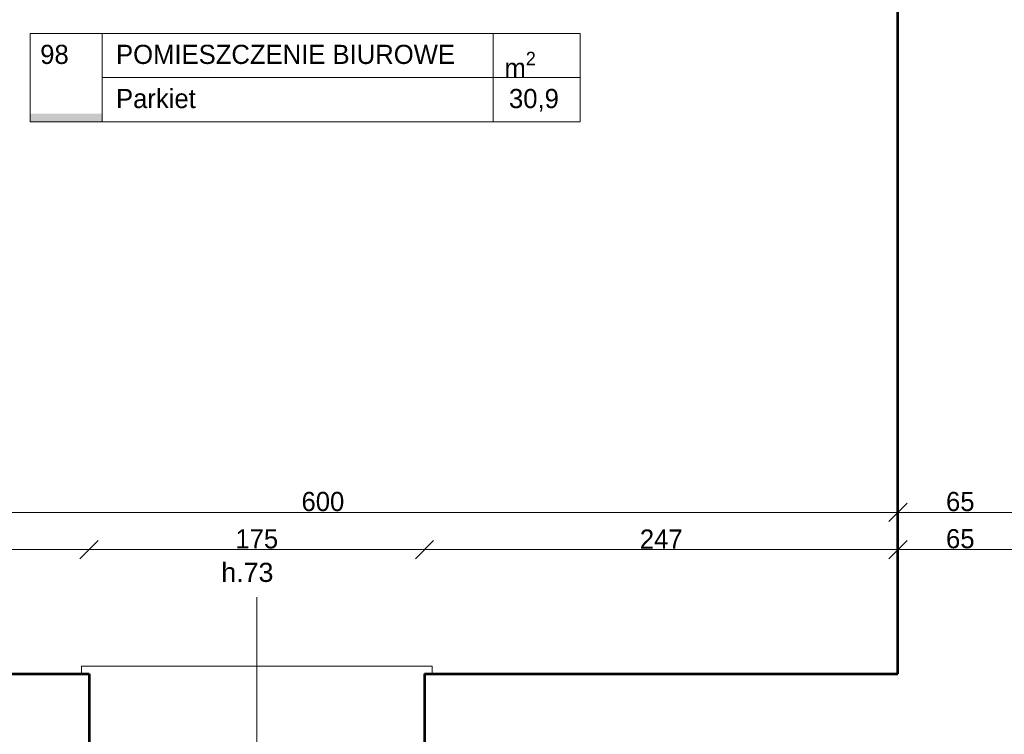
# Model space of a CAD drawing. Header units: inches. Extents: x -21887 to 84279, y -131485 to 67836.
# Tile 76 of 256: x 48549 to 53685, y -43274 to -39545. Entities that reach past the tile are written whole.
import ezdxf

# ---------------------------------------------------------------- set-up
doc = ezdxf.new("R2010")
doc.units = ezdxf.units.IN
doc.header["$MEASUREMENT"] = 0
doc.layers.get('0').update_dxf_attribs({"lineweight": 13})
doc.layers.get('Defpoints').update_dxf_attribs({"lineweight": 13})
for name, color, linetype, lineweight in [('AI_MURY', 7, 'Continuous', 53), ('Dimensioning', 7, 'Continuous', 13), ('DRZWI', 7, 'Continuous', 13), ('OPISY TABELKI', 7, 'Continuous', 13)]:
    doc.layers.add(name, color=color, linetype=linetype, lineweight=lineweight)
doc.styles.add('GENERATED_STYLE_7', font='txt')
doc.styles.add('GENERATED_STYLE_8', font='txt')
doc.styles.add('GENERATED_STYLE_9', font='txt')
doc.styles.add('Style-Courier New', font='txt')
doc.dimstyles.new('Dimstyle_5', dxfattribs={"dimtxt": 100, "dimasz": 95, "dimexe": 0.18, "dimexo": 0, "dimgap": 0.09, "dimtad": 1, "dimtih": 1, "dimtoh": 1, "dimdec": 0, "dimlfac": 0.1, "dimzin": 0, "dimdsep": 46, "dimlunit": 5, "dimtxsty": 'GENERATED_STYLE_7', "dimblk": 'ARROWHEAD_6', "dimcen": 0.09, "dimclrd": 161, "dimclre": 161, "dimclrt": 7, "dimadec": 0, "dimazin": 0, "dimtfac": 1, "dimtdec": 0, "dimtmove": 0, "dimatfit": 3, "dimfxl": 0, "dimtolj": 1, "dimtzin": 0, "dimarcsym": 0})

# ---------------------------------------------------------------- blocks, each defined once
blk = doc.blocks.new('ARROWHEAD_6')
at = {"color": 0, "linetype": 'Continuous'}
for p, q in [((0, 0), (-1, 0)), ((-0.5, -0.5), (0.5, 0.5))]:
    blk.add_line(p, q, dxfattribs=at)
blk = doc.blocks.new('*U983')
at = {"layer": 'Defpoints', "color": 0, "linetype": 'Continuous'}
for p in [(47130.5, -42116.5), (53130.5, -42116.5), (53130.5, -42116.5)]:
    blk.add_point(p, dxfattribs=at)
at = {"layer": 'Dimensioning', "color": 161, "linetype": 'Continuous', "lineweight": -2}
for p, q in [((47130.5, -42116.5), (47130.5, -42116.7)), ((47225.5, -42116.5), (53035.5, -42116.5)), ((53130.5, -42116.5), (53130.5, -42116.7))]:
    blk.add_line(p, q, dxfattribs=at)
at = {"layer": 'Dimensioning', "color": 161, "linetype": 'Continuous', "lineweight": -2, "xscale": 95, "yscale": 95, "zscale": 95, "rotation": 180}
blk.add_blockref('ARROWHEAD_6', (47130.5, -42116.5), dxfattribs=at)
at = {"layer": 'Dimensioning', "color": 161, "linetype": 'Continuous', "lineweight": -2, "xscale": 95, "yscale": 95, "zscale": 95}
blk.add_blockref('ARROWHEAD_6', (53130.5, -42116.5), dxfattribs=at)
at = {"layer": 'Dimensioning', "color": 7, "linetype": 'Continuous', "insert": (50130.5, -42060.2), "char_height": 100, "attachment_point": 5, "style": 'GENERATED_STYLE_7'}
blk.add_mtext('600', dxfattribs=at)
blk = doc.blocks.new('*D1852')
at = {"layer": 'Defpoints'}
for p in [(47130.5, -42116.5), (50130.5, -42116.5), (53130.5, -42116.5), (53130.5, -42116.5)]:
    blk.add_point(p, dxfattribs=at)
at = {"layer": 'Dimensioning', "color": 161, "linetype": 'Continuous'}
blk.add_blockref('*U983', (0, 0), dxfattribs=at)
blk = doc.blocks.new('*U984')
at = {"layer": 'Defpoints', "color": 0, "linetype": 'Continuous'}
for p in [(53130.5, -42116.5), (53780.5, -42116.5), (53780.5, -42116.5)]:
    blk.add_point(p, dxfattribs=at)
at = {"layer": 'Dimensioning', "color": 161, "linetype": 'Continuous', "lineweight": -2}
for p, q in [((53130.5, -42116.5), (53130.5, -42116.7)), ((53225.5, -42116.5), (53685.5, -42116.5)), ((53780.5, -42116.5), (53780.5, -42116.3))]:
    blk.add_line(p, q, dxfattribs=at)
at = {"layer": 'Dimensioning', "color": 161, "linetype": 'Continuous', "lineweight": -2, "xscale": 95, "yscale": 95, "zscale": 95, "rotation": 180}
blk.add_blockref('ARROWHEAD_6', (53130.5, -42116.5), dxfattribs=at)
at = {"layer": 'Dimensioning', "color": 161, "linetype": 'Continuous', "lineweight": -2, "xscale": 95, "yscale": 95, "zscale": 95}
blk.add_blockref('ARROWHEAD_6', (53780.5, -42116.5), dxfattribs=at)
at = {"layer": 'Dimensioning', "color": 7, "linetype": 'Continuous', "insert": (53455.5, -42060.2), "char_height": 100, "attachment_point": 5, "style": 'GENERATED_STYLE_7'}
blk.add_mtext('65', dxfattribs=at)
blk = doc.blocks.new('*D1853')
at = {"layer": 'Defpoints'}
for p in [(53130.5, -42116.5), (53455.5, -42116.5), (53780.5, -42116.5), (53780.5, -42116.5)]:
    blk.add_point(p, dxfattribs=at)
at = {"layer": 'Dimensioning', "color": 161, "linetype": 'Continuous'}
blk.add_blockref('*U984', (0, 0), dxfattribs=at)
blk = doc.blocks.new('*U1196')
at = {"layer": 'Defpoints', "color": 0, "linetype": 'Continuous'}
for p in [(47130.5, -42310.6), (48910.5, -42310.6), (48910.5, -43143.6)]:
    blk.add_point(p, dxfattribs=at)
at = {"layer": 'Dimensioning', "color": 161, "linetype": 'Continuous', "lineweight": -2}
for p, q in [((47130.5, -42310.6), (47130.5, -42310.8)), ((47225.5, -42310.6), (48815.5, -42310.6)), ((48910.5, -42310.8), (48910.5, -42310.4))]:
    blk.add_line(p, q, dxfattribs=at)
at = {"layer": 'Dimensioning', "color": 161, "linetype": 'Continuous', "lineweight": -2, "xscale": 95, "yscale": 95, "zscale": 95, "rotation": 180}
blk.add_blockref('ARROWHEAD_6', (47130.5, -42310.6), dxfattribs=at)
at = {"layer": 'Dimensioning', "color": 161, "linetype": 'Continuous', "lineweight": -2, "xscale": 95, "yscale": 95, "zscale": 95}
blk.add_blockref('ARROWHEAD_6', (48910.5, -42310.6), dxfattribs=at)
at = {"layer": 'Dimensioning', "color": 7, "linetype": 'Continuous', "insert": (48020.5, -42254.3), "char_height": 100, "attachment_point": 5, "style": 'GENERATED_STYLE_7'}
blk.add_mtext('178', dxfattribs=at)
blk = doc.blocks.new('*D2328')
at = {"layer": 'Defpoints'}
for p in [(47130.5, -42310.6), (48020.5, -42310.6), (48910.5, -42310.6), (48910.5, -43143.6)]:
    blk.add_point(p, dxfattribs=at)
at = {"layer": 'Dimensioning', "color": 161, "linetype": 'Continuous'}
blk.add_blockref('*U1196', (0, 0), dxfattribs=at)
blk = doc.blocks.new('*U1197')
at = {"layer": 'Defpoints', "color": 0, "linetype": 'Continuous'}
for p in [(50660.5, -42310.6), (48910.5, -43143.6), (50660.5, -43159.7)]:
    blk.add_point(p, dxfattribs=at)
at = {"layer": 'Dimensioning', "color": 161, "linetype": 'Continuous', "lineweight": -2}
for p, q in [((48910.5, -42310.8), (48910.5, -42310.4)), ((49005.5, -42310.6), (50565.5, -42310.6)), ((50660.5, -42310.8), (50660.5, -42310.4))]:
    blk.add_line(p, q, dxfattribs=at)
at = {"layer": 'Dimensioning', "color": 161, "linetype": 'Continuous', "lineweight": -2, "xscale": 95, "yscale": 95, "zscale": 95, "rotation": 180}
blk.add_blockref('ARROWHEAD_6', (48910.5, -42310.6), dxfattribs=at)
at = {"layer": 'Dimensioning', "color": 161, "linetype": 'Continuous', "lineweight": -2, "xscale": 95, "yscale": 95, "zscale": 95}
blk.add_blockref('ARROWHEAD_6', (50660.5, -42310.6), dxfattribs=at)
at = {"layer": 'Dimensioning', "color": 7, "linetype": 'Continuous', "insert": (49785.5, -42254.8), "char_height": 100, "attachment_point": 5, "style": 'GENERATED_STYLE_7'}
blk.add_mtext('175', dxfattribs=at)
blk = doc.blocks.new('*D2329')
at = {"layer": 'Defpoints'}
for p in [(49785.5, -42310.6), (50660.5, -42310.6), (48910.5, -43143.6), (50660.5, -43159.7)]:
    blk.add_point(p, dxfattribs=at)
at = {"layer": 'Dimensioning', "color": 161, "linetype": 'Continuous'}
blk.add_blockref('*U1197', (0, 0), dxfattribs=at)
blk = doc.blocks.new('*U1198')
at = {"layer": 'Defpoints', "color": 0, "linetype": 'Continuous'}
for p in [(53130.5, -42310.6), (53130.5, -42959.3), (50660.5, -43159.7)]:
    blk.add_point(p, dxfattribs=at)
at = {"layer": 'Dimensioning', "color": 161, "linetype": 'Continuous', "lineweight": -2}
for p, q in [((50660.5, -42310.8), (50660.5, -42310.4)), ((50755.5, -42310.6), (53035.5, -42310.6)), ((53130.5, -42310.8), (53130.5, -42310.4))]:
    blk.add_line(p, q, dxfattribs=at)
at = {"layer": 'Dimensioning', "color": 161, "linetype": 'Continuous', "lineweight": -2, "xscale": 95, "yscale": 95, "zscale": 95, "rotation": 180}
blk.add_blockref('ARROWHEAD_6', (50660.5, -42310.6), dxfattribs=at)
at = {"layer": 'Dimensioning', "color": 161, "linetype": 'Continuous', "lineweight": -2, "xscale": 95, "yscale": 95, "zscale": 95}
blk.add_blockref('ARROWHEAD_6', (53130.5, -42310.6), dxfattribs=at)
at = {"layer": 'Dimensioning', "color": 7, "linetype": 'Continuous', "insert": (51895.5, -42255.5), "char_height": 100, "attachment_point": 5, "style": 'GENERATED_STYLE_7'}
blk.add_mtext('247', dxfattribs=at)
blk = doc.blocks.new('*D2330')
at = {"layer": 'Defpoints'}
for p in [(51895.5, -42310.6), (53130.5, -42310.6), (53130.5, -42959.3), (50660.5, -43159.7)]:
    blk.add_point(p, dxfattribs=at)
at = {"layer": 'Dimensioning', "color": 161, "linetype": 'Continuous'}
blk.add_blockref('*U1198', (0, 0), dxfattribs=at)
blk = doc.blocks.new('*U1199')
at = {"layer": 'Defpoints', "color": 0, "linetype": 'Continuous'}
for p in [(53780.5, -42310.6), (53130.5, -42959.3), (53780.5, -42959.3)]:
    blk.add_point(p, dxfattribs=at)
at = {"layer": 'Dimensioning', "color": 161, "linetype": 'Continuous', "lineweight": -2}
for p, q in [((53130.5, -42310.8), (53130.5, -42310.4)), ((53225.5, -42310.6), (53685.5, -42310.6)), ((53780.5, -42310.8), (53780.5, -42310.4))]:
    blk.add_line(p, q, dxfattribs=at)
at = {"layer": 'Dimensioning', "color": 161, "linetype": 'Continuous', "lineweight": -2, "xscale": 95, "yscale": 95, "zscale": 95, "rotation": 180}
blk.add_blockref('ARROWHEAD_6', (53130.5, -42310.6), dxfattribs=at)
at = {"layer": 'Dimensioning', "color": 161, "linetype": 'Continuous', "lineweight": -2, "xscale": 95, "yscale": 95, "zscale": 95}
blk.add_blockref('ARROWHEAD_6', (53780.5, -42310.6), dxfattribs=at)
at = {"layer": 'Dimensioning', "color": 7, "linetype": 'Continuous', "insert": (53455.5, -42254.3), "char_height": 100, "attachment_point": 5, "style": 'GENERATED_STYLE_7'}
blk.add_mtext('65', dxfattribs=at)
blk = doc.blocks.new('*D2331')
at = {"layer": 'Defpoints'}
for p in [(53455.5, -42310.6), (53780.5, -42310.6), (53130.5, -42959.3), (53780.5, -42959.3)]:
    blk.add_point(p, dxfattribs=at)
at = {"layer": 'Dimensioning', "color": 161, "linetype": 'Continuous'}
blk.add_blockref('*U1199', (0, 0), dxfattribs=at)
blk = doc.blocks.new('*U1306')
at = {"layer": 'Defpoints', "color": 0, "linetype": 'Continuous'}
for p in [(53130.5, -42310.6), (53130.5, -42959.3), (53780.5, -42959.3)]:
    blk.add_point(p, dxfattribs=at)
at = {"layer": 'Dimensioning', "color": 161, "linetype": 'Continuous', "lineweight": -2}
for p, q in [((53130.5, -42310.8), (53130.5, -42310.4)), ((53685.5, -42310.6), (53225.5, -42310.6)), ((53780.5, -42310.8), (53780.5, -42310.4))]:
    blk.add_line(p, q, dxfattribs=at)
at = {"layer": 'Dimensioning', "color": 161, "linetype": 'Continuous', "lineweight": -2, "xscale": 95, "yscale": 95, "zscale": 95, "rotation": 180}
blk.add_blockref('ARROWHEAD_6', (53130.5, -42310.6), dxfattribs=at)
at = {"layer": 'Dimensioning', "color": 161, "linetype": 'Continuous', "lineweight": -2, "xscale": 95, "yscale": 95, "zscale": 95}
blk.add_blockref('ARROWHEAD_6', (53780.5, -42310.6), dxfattribs=at)
at = {"layer": 'Dimensioning', "color": 7, "linetype": 'Continuous', "insert": (53455.5, -42254.3), "char_height": 100, "attachment_point": 5, "style": 'GENERATED_STYLE_7'}
blk.add_mtext('65', dxfattribs=at)
blk = doc.blocks.new('*D2448')
at = {"layer": 'Defpoints'}
for p in [(53130.5, -42310.6), (53455.5, -42310.6), (53130.5, -42959.3), (53780.5, -42959.3)]:
    blk.add_point(p, dxfattribs=at)
at = {"layer": 'Dimensioning', "color": 161, "linetype": 'Continuous'}
blk.add_blockref('*U1306', (0, 0), dxfattribs=at)
blk = doc.blocks.new('*U1307')
at = {"layer": 'Defpoints', "color": 0, "linetype": 'Continuous'}
for p in [(50660.5, -42310.6), (53130.5, -42959.3), (50660.5, -43159.7)]:
    blk.add_point(p, dxfattribs=at)
at = {"layer": 'Dimensioning', "color": 161, "linetype": 'Continuous', "lineweight": -2}
for p, q in [((50660.5, -42310.8), (50660.5, -42310.4)), ((53035.5, -42310.6), (50755.5, -42310.6)), ((53130.5, -42310.8), (53130.5, -42310.4))]:
    blk.add_line(p, q, dxfattribs=at)
at = {"layer": 'Dimensioning', "color": 161, "linetype": 'Continuous', "lineweight": -2, "xscale": 95, "yscale": 95, "zscale": 95, "rotation": 180}
blk.add_blockref('ARROWHEAD_6', (50660.5, -42310.6), dxfattribs=at)
at = {"layer": 'Dimensioning', "color": 161, "linetype": 'Continuous', "lineweight": -2, "xscale": 95, "yscale": 95, "zscale": 95}
blk.add_blockref('ARROWHEAD_6', (53130.5, -42310.6), dxfattribs=at)
at = {"layer": 'Dimensioning', "color": 7, "linetype": 'Continuous', "insert": (51895.5, -42255.5), "char_height": 100, "attachment_point": 5, "style": 'GENERATED_STYLE_7'}
blk.add_mtext('247', dxfattribs=at)
blk = doc.blocks.new('*D2449')
at = {"layer": 'Defpoints'}
for p in [(50660.5, -42310.6), (51895.5, -42310.6), (53130.5, -42959.3), (50660.5, -43159.7)]:
    blk.add_point(p, dxfattribs=at)
at = {"layer": 'Dimensioning', "color": 161, "linetype": 'Continuous'}
blk.add_blockref('*U1307', (0, 0), dxfattribs=at)
blk = doc.blocks.new('*U1308')
at = {"layer": 'Defpoints', "color": 0, "linetype": 'Continuous'}
for p in [(48910.5, -42310.6), (48910.5, -43143.6), (50660.5, -43159.7)]:
    blk.add_point(p, dxfattribs=at)
at = {"layer": 'Dimensioning', "color": 161, "linetype": 'Continuous', "lineweight": -2}
for p, q in [((48910.5, -42310.8), (48910.5, -42310.4)), ((50565.5, -42310.6), (49005.5, -42310.6)), ((50660.5, -42310.8), (50660.5, -42310.4))]:
    blk.add_line(p, q, dxfattribs=at)
at = {"layer": 'Dimensioning', "color": 161, "linetype": 'Continuous', "lineweight": -2, "xscale": 95, "yscale": 95, "zscale": 95, "rotation": 180}
blk.add_blockref('ARROWHEAD_6', (48910.5, -42310.6), dxfattribs=at)
at = {"layer": 'Dimensioning', "color": 161, "linetype": 'Continuous', "lineweight": -2, "xscale": 95, "yscale": 95, "zscale": 95}
blk.add_blockref('ARROWHEAD_6', (50660.5, -42310.6), dxfattribs=at)
at = {"layer": 'Dimensioning', "color": 7, "linetype": 'Continuous', "insert": (49785.5, -42254.8), "char_height": 100, "attachment_point": 5, "style": 'GENERATED_STYLE_7'}
blk.add_mtext('175', dxfattribs=at)
blk = doc.blocks.new('*D2450')
at = {"layer": 'Defpoints'}
for p in [(48910.5, -42310.6), (49785.5, -42310.6), (48910.5, -43143.6), (50660.5, -43159.7)]:
    blk.add_point(p, dxfattribs=at)
at = {"layer": 'Dimensioning', "color": 161, "linetype": 'Continuous'}
blk.add_blockref('*U1308', (0, 0), dxfattribs=at)
blk = doc.blocks.new('*U1309')
at = {"layer": 'Defpoints', "color": 0, "linetype": 'Continuous'}
for p in [(47130.5, -42310.6), (47130.5, -42310.6), (48910.5, -43143.6)]:
    blk.add_point(p, dxfattribs=at)
at = {"layer": 'Dimensioning', "color": 161, "linetype": 'Continuous', "lineweight": -2}
for p, q in [((47130.5, -42310.6), (47130.5, -42310.8)), ((48815.5, -42310.6), (47225.5, -42310.6)), ((48910.5, -42310.8), (48910.5, -42310.4))]:
    blk.add_line(p, q, dxfattribs=at)
at = {"layer": 'Dimensioning', "color": 161, "linetype": 'Continuous', "lineweight": -2, "xscale": 95, "yscale": 95, "zscale": 95, "rotation": 180}
blk.add_blockref('ARROWHEAD_6', (47130.5, -42310.6), dxfattribs=at)
at = {"layer": 'Dimensioning', "color": 161, "linetype": 'Continuous', "lineweight": -2, "xscale": 95, "yscale": 95, "zscale": 95}
blk.add_blockref('ARROWHEAD_6', (48910.5, -42310.6), dxfattribs=at)
at = {"layer": 'Dimensioning', "color": 7, "linetype": 'Continuous', "insert": (48020.5, -42254.3), "char_height": 100, "attachment_point": 5, "style": 'GENERATED_STYLE_7'}
blk.add_mtext('178', dxfattribs=at)
blk = doc.blocks.new('*D2451')
at = {"layer": 'Defpoints'}
for p in [(47130.5, -42310.6), (47130.5, -42310.6), (48020.5, -42310.6), (48910.5, -43143.6)]:
    blk.add_point(p, dxfattribs=at)
at = {"layer": 'Dimensioning', "color": 161, "linetype": 'Continuous'}
blk.add_blockref('*U1309', (0, 0), dxfattribs=at)

msp = doc.modelspace()

# ---------------------------------------------------------------- hatches: boundary and pattern name
at = {"layer": 'OPISY TABELKI', "extrusion": (0, 0, -1)}
msp.add_hatch(color=7, dxfattribs=at).paths.add_polyline_path([(-48979.5, -40077.4), (-48979.5, -40035.3), (-48603, -40035.3), (-48603, -40077.4)], flags=16)

# ---------------------------------------------------------------- linework, layer by layer
at = {"layer": 'AI_MURY', "color": 7, "linetype": 'Continuous'}
for p, q in [((53130.5, -42959.3), (53130.5, -39029.3)), ((47130.5, -42959.3), (48910.5, -42959.3)), ((48910.5, -42959.3), (48910.5, -43589.3)), ((50660.5, -42959.3), (53130.5, -42959.3)), ((50660.5, -42959.3), (50660.5, -43589.3))]:
    msp.add_line(p, q, dxfattribs=at)
at = {"layer": 'DRZWI', "color": 220, "linetype": 'Continuous'}
msp.add_line((49785.5, -44409.7), (49785.5, -42558.9), dxfattribs=at)
at = {"layer": 'DRZWI', "color": 251, "linetype": 'Continuous'}
for p, q in [((48870.5, -42919.3), (50700.5, -42919.3)), ((48870.5, -42959.3), (48870.5, -42919.3)), ((50700.5, -42959.3), (50700.5, -42919.3))]:
    msp.add_line(p, q, dxfattribs=at)
at = {"layer": 'OPISY TABELKI', "color": 7, "linetype": 'Continuous'}
for p, q in [((48603, -39616.7), (51472.8, -39616.7)), ((48603, -39616.7), (48603, -40077.4)), ((48979.5, -39616.7), (48979.5, -40077.4)), ((51018.8, -39616.7), (51018.8, -40077.4)), ((51472.8, -39616.7), (51472.8, -40077.4)), ((48979.5, -39847), (51472.8, -39847)), ((48603, -40077.4), (51472.8, -40077.4))]:
    msp.add_line(p, q, dxfattribs=at)

# ---------------------------------------------------------------- texts
at = {"layer": 'DRZWI', "color": 220, "insert": (49600.5, -42379.3), "char_height": 100, "width": 460.863, "attachment_point": 1, "style": 'GENERATED_STYLE_7'}
msp.add_mtext('\\fArial|b0|i0|c238|p39;h.73', dxfattribs=at)
at = {"layer": 'OPISY TABELKI', "color": 7, "char_height": 100, "attachment_point": 1}
for s, insert, width, style in [('98', (48655.7, -39676.1), 323.775, 'GENERATED_STYLE_8'), ('POMIESZCZENIE BIUROWE ', (49051.3, -39676.1), 2409.415, 'GENERATED_STYLE_9'), ('\\A1;m\\H70.000000;\\S2^  ;', (51077.6, -39712.8), 323.775, 'GENERATED_STYLE_9'), ('Parkiet  ', (49051.3, -39906.5), 2409.415, 'GENERATED_STYLE_9'), ('30,9     ', (51101.3, -39906.5), 424.969, 'GENERATED_STYLE_9')]:
    msp.add_mtext(s, dxfattribs=dict(at, insert=insert, width=width, style=style))

# ---------------------------------------------------------------- dimensions: what is measured, and where the dimension line sits
at = {"layer": 'Dimensioning', "color": 161, "linetype": 'Continuous'}
for base, p1, p2, picture, middle in [((53130.5, -42116.5), (47130.5, -42116.5), (53130.5, -42116.5), '*D1852', (50130.5, -42116.5)), ((53780.5, -42116.5), (53130.5, -42116.5), (53780.5, -42116.5), '*D1853', (53455.5, -42116.5)), ((48910.5, -42310.6), (47130.5, -42310.6), (48910.5, -43143.6), '*D2328', (48020.5, -42310.6)), ((50660.5, -42310.6), (48910.5, -43143.6), (50660.5, -43159.7), '*D2329', (49785.5, -42310.6)), ((53130.5, -42310.6), (50660.5, -43159.7), (53130.5, -42959.3), '*D2330', (51895.5, -42310.6)), ((53780.5, -42310.6), (53130.5, -42959.3), (53780.5, -42959.3), '*D2331', (53455.5, -42310.6))]:
    dim = msp.add_linear_dim(base=base, p1=p1, p2=p2, dimstyle='Dimstyle_5', override={"dimtxsty": 'Style-Courier New', "dimclrd": 0, "dimclre": 161, "dimlwe": 0}, dxfattribs=at)
    dim.commit()
    dim.dimension.update_dxf_attribs({"geometry": picture, "text_midpoint": middle, "dimtype": 128})
for base, p1, p2, picture, middle in [((47130.5, -42310.6), (48910.5, -43143.6), (47130.5, -42310.6), '*D2451', (48020.5, -42310.6)), ((48910.5, -42310.6), (50660.5, -43159.7), (48910.5, -43143.6), '*D2450', (49785.5, -42310.6)), ((50660.5, -42310.6), (53130.5, -42959.3), (50660.5, -43159.7), '*D2449', (51895.5, -42310.6)), ((53130.5, -42310.6), (53780.5, -42959.3), (53130.5, -42959.3), '*D2448', (53455.5, -42310.6))]:
    dim = msp.add_linear_dim(base=base, p1=p1, p2=p2, angle=180, dimstyle='Dimstyle_5', override={"dimtxsty": 'Style-Courier New', "dimclrd": 0, "dimclre": 161, "dimlwe": 0}, dxfattribs=at)
    dim.commit()
    dim.dimension.update_dxf_attribs({"geometry": picture, "text_midpoint": middle, "dimtype": 128})

doc.saveas('drawing.dxf')
